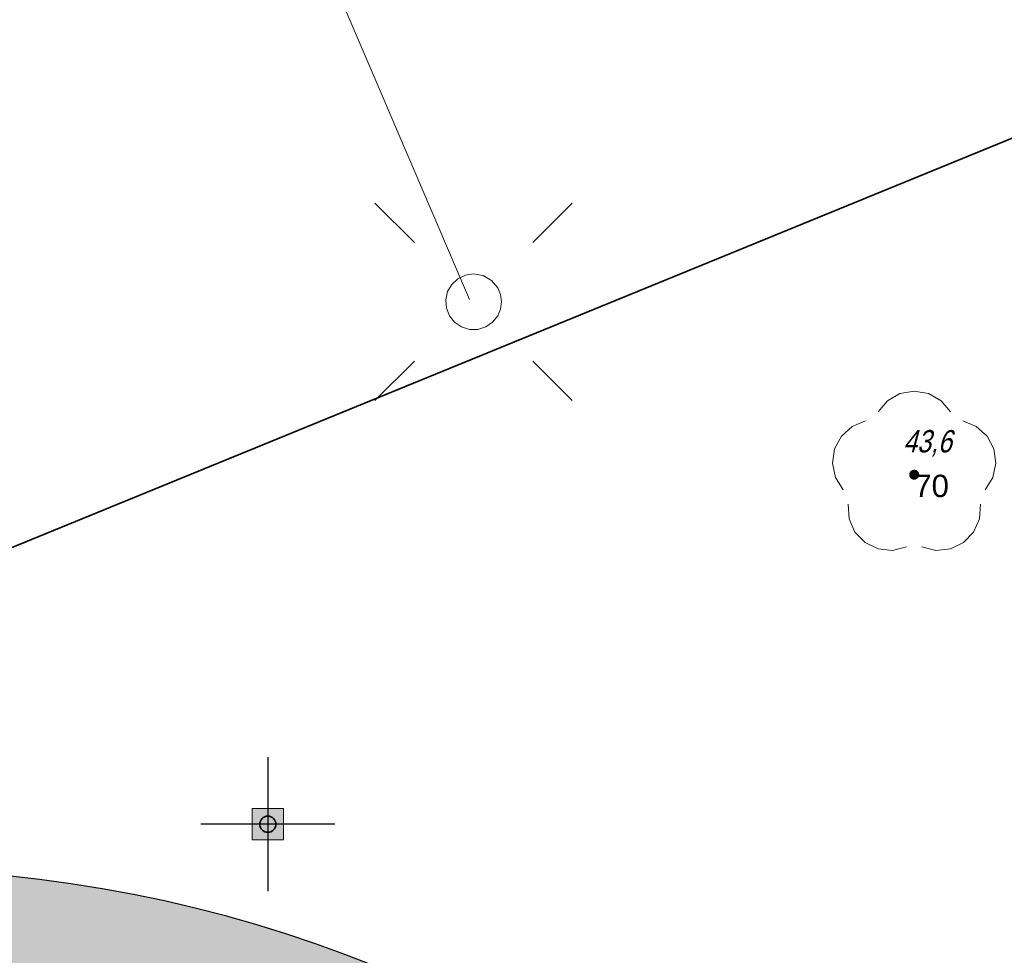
# Model space of a CAD drawing. Header units: metres. Extents: x 0 to 5465380, y 0 to 5925815.
# Tile 75 of 141: x 5463924.03 to 5463932.86, y 5925601.15 to 5925609.53. Entities that reach past the tile are written whole.
import ezdxf

# ---------------------------------------------------------------- set-up
doc = ezdxf.new("R2010")
doc.units = ezdxf.units.M
for name, color, linetype, lineweight in [('#DEMCAD_OPR.OŚW.ZEW_1_Nr_Pióra__3', 30, 'Continuous', 18), ('#DEMCAD_OPR.OŚW.ZEW_1_Nr_Pióra__5', 161, 'Continuous', 25), ('#DEMCAD_OPR.OŚW.ZEW_1_Nr_Pióra__6', 5, 'Continuous', 35), ('$DR - obrzeże 8x30', 34, 'Continuous', 30), ('$DR - wyp. chodnik', 44, 'Continuous', 5), ('$DR - zał. arch.', 7, 'Continuous', 13), ('$DR - zał. mapa', 250, 'Continuous', 0)]:
    doc.layers.add(name, color=color, linetype=linetype, lineweight=lineweight)
for name, color, linetype, lineweight, true_color in [('CC_Drzewa', 7, 'Continuous', 18, 0x008000), ('CC_Energetyka', 1, 'Continuous', 18, 0xff0000), ('CC_Ogrodzenie', 7, 'FENCELINE12', 35, 0x0a0909)]:
    doc.layers.add(name, color=color, linetype=linetype, lineweight=lineweight, true_color=true_color)
for name, color, linetype in [('Punkty', 7, 'Continuous'), ('Rzedne', 7, 'Continuous'), ('Teksty', 7, 'Continuous')]:
    doc.layers.add(name, color=color, linetype=linetype)
doc.styles.get("Standard").update_dxf_attribs({"font": 'arial.ttf'})
doc.linetypes.add('FENCELINE12', pattern='A,15,-0.1,[133,ltypeshp.shx,S=0.35,R=0,X=-0.35,Y=0],-0.1,1', length=16.2)

# ---------------------------------------------------------------- blocks, each defined once
blk = doc.blocks.new('SUSM01_01')
at = {"color": 0}
for points in [[(-0.353553, 0.353553), (-0.212132, 0.212132)], [(0.353553, 0.353553), (0.212132, 0.212132)], [(-0.353553, -0.353553), (-0.212132, -0.212132)], [(0.353553, -0.353553), (0.212132, -0.212132)]]:
    blk.add_lwpolyline(points, dxfattribs=at)
blk.add_lwpolyline([(0.1, 0), (0.093969, -0.034202), (0.076604, -0.064279), (0.05, -0.086603), (0.025882, -0.096593), (0, -0.1), (-0.025882, -0.096593), (-0.05, -0.086603), (-0.073305, -0.068017), (-0.090097, -0.043388), (-0.098883, -0.014904), (-0.098883, 0.014904), (-0.090097, 0.043388), (-0.073305, 0.068017), (-0.05, 0.086603), (-0.022252, 0.097493), (0.007473, 0.09972), (0.036534, 0.093087), (0.062349, 0.078183), (0.082624, 0.056332), (0.095557, 0.029476)], close=True, dxfattribs=at)
blk = doc.blocks.new('SPDLP')
blk.add_hatch(color=0).paths.add_polyline_path([(-0.09, 0), (-0.085595, -0.027812), (-0.072812, -0.052901), (-0.052901, -0.072812), (-0.027812, -0.085595), (0, -0.09), (0.027812, -0.085595), (0.052901, -0.072812), (0.072812, -0.052901), (0.085595, -0.027812), (0.09, 0), (0.085595, 0.027812), (0.072812, 0.052901), (0.052901, 0.072812), (0.027812, 0.085595), (0, 0.09), (-0.027812, 0.085595), (-0.052901, 0.072812), (-0.072812, 0.052901), (-0.085595, 0.027812)])
at = {"color": 0}
for points in [[(-0.268652, 1.271938), (-0.048001, 1.40916), (0.20623, 1.462858), (0.463525, 1.426585), (0.693003, 1.304695), (0.867117, 1.11182), (0.964971, 0.871109)], [(-1.292703, 0.137547), (-1.355024, 0.389802), (-1.327532, 0.648184), (-1.213525, 0.881678), (-1.026689, 1.062258), (-0.78945, 1.168249), (-0.530282, 1.186929)], [(1.126667, 0.648554), (1.325358, 0.481106), (1.454989, 0.255912), (1.5, 0), (1.454989, -0.255912), (1.325358, -0.481106), (1.126667, -0.648554)], [(-0.530282, -1.186929), (-0.78945, -1.168249), (-1.026689, -1.062258), (-1.213525, -0.881678), (-1.327532, -0.648184), (-1.355024, -0.389802), (-1.292703, -0.137547)], [(0.964971, -0.871109), (0.867117, -1.11182), (0.693003, -1.304695), (0.463525, -1.426585), (0.20623, -1.462858), (-0.048001, -1.40916), (-0.268652, -1.271938)]]:
    blk.add_lwpolyline(points, dxfattribs=at)
blk = doc.blocks.new('GK.6640.1913.2022 szara')
at = {"layer": 'CC_Energetyka', "color": 252}
blk.add_lwpolyline([(5463907.0708, 5925654.2914), (5463907.5757, 5925652.6628), (5463911.247, 5925644.846), (5463915.3832, 5925635.3311), (5463919.402, 5925636.906), (5463921.3388, 5925632.6162), (5463925.1226, 5925624.1271), (5463925.1531, 5925623.7401), (5463921.5295, 5925622.4228), (5463924.1083, 5925616.2617), (5463928.0655, 5925607.027)], dxfattribs=at)
at = {"layer": 'CC_Ogrodzenie', "color": 252, "ltscale": 0.5}
blk.add_lwpolyline([(5463943.9705, 5925612.9929), (5463910.7732, 5925599.4109), (5463902.4613, 5925619.8318), (5463913.4185, 5925624.8227), (5463912.0827, 5925628.1614), (5463917.3192, 5925630.5132), (5463925.1078, 5925613.1507), (5463941.0806, 5925620.0817), (5463943.9705, 5925612.9929)], dxfattribs=at)
at = {"layer": 'Punkty', "color": 252, "lineweight": 35}
blk.add_point((5463932.05, 5925605.457), dxfattribs=at)
at = {"layer": 'CC_Drzewa', "color": 252, "lineweight": 18, "xscale": 0.5, "yscale": 0.5, "rotation": 90}
blk.add_blockref('SPDLP', (5463932.05, 5925605.457), dxfattribs=at)
at = {"layer": 'CC_Energetyka', "color": 252, "lineweight": 18, "xscale": 2.5, "yscale": 2.5, "rotation": 90}
blk.add_blockref('SUSM01_01', (5463928.1015, 5925607.0061), dxfattribs=at)
at = {"layer": 'Rzedne', "color": 252, "lineweight": 35, "oblique": 15, "width": 0.8}
blk.add_text('43,6', height=0.2, dxfattribs=at).set_placement((5463931.95, 5925605.657, 43.574))
at = {"layer": 'Teksty', "color": 252, "lineweight": 35}
blk.add_text('70', height=0.2, dxfattribs=at).set_placement((5463932.05, 5925605.257, 43.574))
blk = doc.blocks.new('świetlica_bezrzecze_PB_PZT oczyszczony')
at = {"layer": '#DEMCAD_OPR.OŚW.ZEW_1_Nr_Pióra__3', "linetype": 'Continuous'}
blk.add_hatch(color=256, dxfattribs=at).paths.add_polyline_path([(5463926.3298, 5925602.3264, 1), (5463926.1848, 5925602.3264, 1)], flags=0)
at = {"layer": '#DEMCAD_OPR.OŚW.ZEW_1_Nr_Pióra__6', "linetype": 'Continuous'}
blk.add_hatch(color=256, dxfattribs=at).paths.add_polyline_path([(5463926.3973, 5925602.4664), (5463926.1173, 5925602.4664), (5463926.1173, 5925602.1864), (5463926.3973, 5925602.1864)], flags=0)
at = {"layer": '#DEMCAD_OPR.OŚW.ZEW_1_Nr_Pióra__3', "linetype": 'Continuous', "flags": 128}
blk.add_lwpolyline([(5463926.1173, 5925602.4664), (5463926.3973, 5925602.4664), (5463926.3973, 5925602.1864), (5463926.1173, 5925602.1864)], close=True, dxfattribs=at)
at = {"layer": '#DEMCAD_OPR.OŚW.ZEW_1_Nr_Pióra__5', "linetype": 'Continuous', "flags": 128}
for points in [[(5463926.2573, 5925602.9264), (5463926.2573, 5925601.7264)], [(5463926.8573, 5925602.3264), (5463925.6573, 5925602.3264)]]:
    blk.add_lwpolyline(points, dxfattribs=at)
at = {"layer": '#DEMCAD_OPR.OŚW.ZEW_1_Nr_Pióra__6', "linetype": 'Continuous'}
blk.add_circle((5463926.2573, 5925602.3264), 0.0725, dxfattribs=at)

msp = doc.modelspace()

# ---------------------------------------------------------------- hatches: boundary and pattern name
at = {"layer": '$DR - wyp. chodnik'}
h = msp.add_hatch(dxfattribs=at)
h.set_pattern_fill('AR-SAND', color=256, scale=0.01)
h.set_pattern_definition([(37.5, (500, 0), (-0.01600031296, 0.48941323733), [0, -0.38608, 0, -0.4318, 0, -0.41275]), (7.5, (500, 0), (0.44952328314, 0.71682510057), [0, -0.20828, 0, -0.34798, 0, -0.13335]), (327.5, (499.6876, 0), (0.790992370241, 0.001437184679), [0, -0.127, 0, -0.4572, 0, -0.5969]), (317.5, (499.6876, 0), (0.76355645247, 0.22292932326), [0, -0.0635, 0, -0.29972, 0, -0.3429])])
h.paths.add_polyline_path([(5463958.8105, 5925573.4327, 1.284126), (5463952.9708, 5925595.8564), (5463945.622, 5925613.6297), (5463944.1434, 5925613.0183), (5463946.3701, 5925607.633, 0.194771), (5463934.3696, 5925592.7698, 0.959366), (5463910.9435, 5925588.1387, 1.531072), (5463902.4059, 5925567.9885), (5463893.5586, 5925564.3062, 0.384254), (5463887.7642, 5925552.0835), (5463862.2308, 5925541.4564), (5463863.153, 5925539.2407), (5463888.6367, 5925549.847), (5463903.6693, 5925513.7282), (5463903.0805, 5925513.225), (5463904.3799, 5925511.7046), (5463904.5952, 5925511.8886), (5463910.657, 5925504.0093), (5463924.3987, 5925502.7172), (5463924.1622, 5925500.2111), (5463926.5516, 5925499.9856), (5463926.7881, 5925502.4925), (5463940.5482, 5925501.1987), (5463939.7585, 5925492.7996), (5463941.7496, 5925492.6117), (5463945.8891, 5925536.6373, 1.642027), (5463958.1775, 5925553.9552)])
h.paths.add_polyline_path([(5463914.3681, 5925570.5842, -0.565703), (5463929.5462, 5925559.3952), (5463926.1293, 5925523.1864), (5463905.587, 5925514.8461), (5463890.146, 5925551.946, -0.414214), (5463894.404, 5925562.2751)], flags=16)
h.paths.add_polyline_path([(5463892.2021, 5925579.9375, -1), (5463912.3021, 5925579.9375, -1)], flags=16)
h.paths.add_polyline_path([(5463910.6214, 5925571.4078, 0.241691), (5463914.0612, 5925581.7668, 0.332), (5463928.1411, 5925579.3021), (5463928.3939, 5925578.8047)], flags=16)
h.paths.add_polyline_path([(5463921.7089, 5925573.6394), (5463929.3936, 5925576.8378), (5463944.8086, 5925546.5095), (5463940.7354, 5925503.1899), (5463926.976, 5925504.4837), (5463932.1653, 5925559.4754, 0.382129)], flags=16)
h.paths.add_polyline_path([(5463912.7026, 5925589.9682, -1), (5463932.8026, 5925589.9682, -1)], flags=16)
h.paths.add_polyline_path([(5463929.8499, 5925580.3541, 0.111618), (5463933.2951, 5925584.3417, 0.375671), (5463956.3742, 5925560.0411), (5463956.1801, 5925554.0683, 0.258572), (5463946.2038, 5925548.1784)], flags=16)
h.paths.add_polyline_path([(5463947.1013, 5925605.8646), (5463951.6024, 5925594.9786, 0.663307), (5463956.8144, 5925573.5859), (5463956.436, 5925561.9438, -0.732242)], flags=16)
h.paths.add_polyline_path([(5463948.6738, 5925585.3824, -1), (5463968.7738, 5925585.3824, -1)], flags=16)
h.paths.add_polyline_path([(5463956.1182, 5925552.1652), (5463955.9232, 5925546.1654, 8.05786), (5463957.9179, 5925545.9676), (5463958.1153, 5925552.043, -20.041857)], flags=16)
h.paths.add_polyline_path([(5463926.1264, 5925521.0267), (5463924.5866, 5925504.7083), (5463911.7112, 5925505.919), (5463906.2857, 5925512.9713)], flags=16)

# ---------------------------------------------------------------- linework, layer by layer
at = {"layer": '$DR - obrzeże 8x30', "flags": 128}
msp.add_lwpolyline([(5463944.1434, 5925613.0183), (5463946.3701, 5925607.633, 0.194771), (5463934.3696, 5925592.7698, 0.959366), (5463910.9435, 5925588.1387, 1.531072), (5463902.4059, 5925567.9885), (5463893.5586, 5925564.3062, 0.384254), (5463887.7642, 5925552.0835), (5463852.9271, 5925537.5843)], format="xyb", dxfattribs=at)

# ---------------------------------------------------------------- block references
at = {"layer": '$DR - zał. arch.'}
msp.add_blockref('świetlica_bezrzecze_PB_PZT oczyszczony', (0, 0), dxfattribs=at)
at = {"layer": '$DR - zał. mapa'}
msp.add_blockref('GK.6640.1913.2022 szara', (0, 0), dxfattribs=at)

doc.saveas('drawing.dxf')
